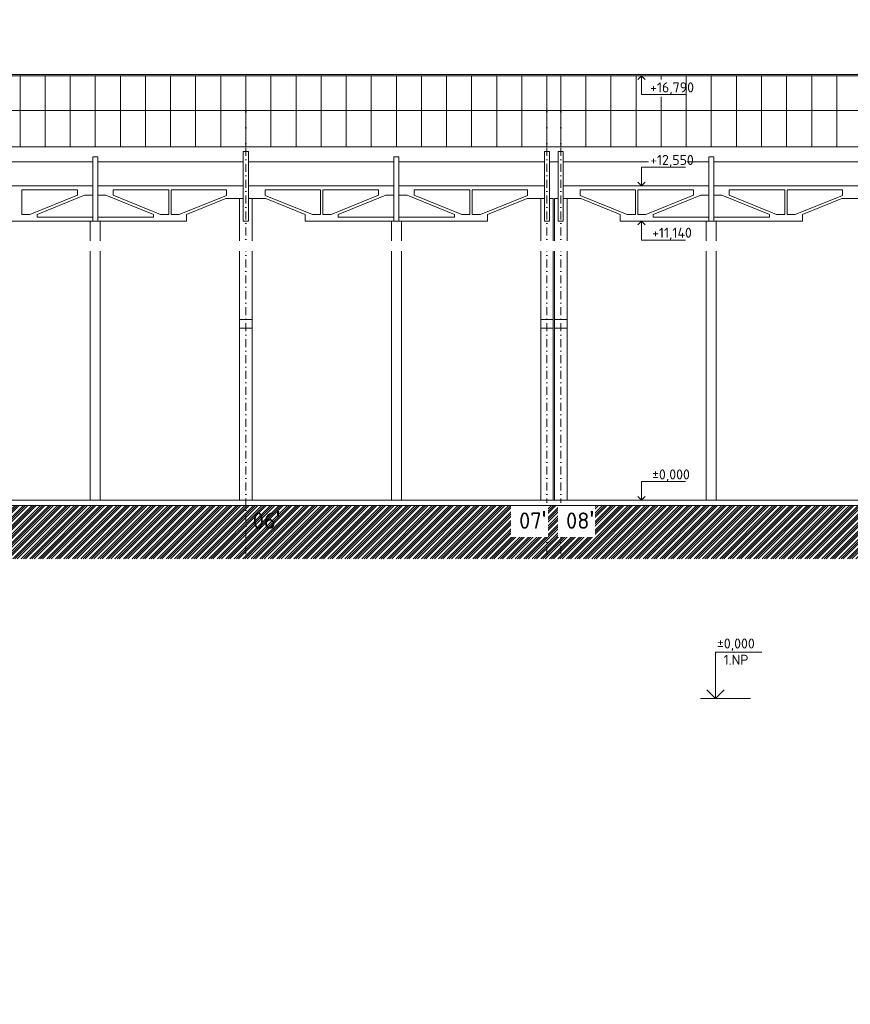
# Model space of a CAD drawing. Header units: millimetres. Extents: x -796345 to 3713765, y -2985421 to 2187451.
# Tile 197 of 256: x 356987 to 390090, y -64715 to -25485. Entities that reach past the tile are written whole.
import ezdxf
from ezdxf import colors
from ezdxf.entities.mleader import LeaderData, LeaderLine
from ezdxf.enums import TextEntityAlignment as Align
from ezdxf.math import Vec2, Vec3

# ---------------------------------------------------------------- set-up
doc = ezdxf.new("R2010")
doc.units = ezdxf.units.MM
doc.linetypes.add('CENTERX2', pattern=[101.6, 63.5, -12.7, 12.7, -12.7])
doc.linetypes.add('DASHDOT', pattern=[25.4, 12.7, -6.35, 0, -6.35])
for name, color, linetype, lineweight in [('A99_N_koty-vysk', 160, 'Continuous', 5), ('A99_N_leg-text', 7, 'Continuous', 9), ('A99_N_sraf', 252, 'Continuous', 0), ('A99_N_txt-popis-200', 240, 'Continuous', 5), ('A99_N_txt-popis-50', 240, 'Continuous', 9), ('A99_S_kce-demolice', 30, 'Continuous', 20), ('A99_S_kce-pohl', 7, 'Continuous', 5), ('A99_S_kce-rez-sil', 7, 'Continuous', 15), ('A99_S_koty-200-vysk', 160, 'Continuous', 9), ('A99_S_osy', 1, 'CENTERX2', 5)]:
    doc.layers.add(name, color=color, linetype=linetype, lineweight=lineweight)
doc.styles.add('A99_kota', font='isocpeur.ttf', dxfattribs={"height": 2})
doc.styles.add('A99_popis', font='isocpeur.ttf')
doc.styles.add('ad_popis 100', font='isocpeur.ttf', dxfattribs={"height": 200})

# ---------------------------------------------------------------- blocks, each defined once
blk = doc.blocks.new('*U66')
at = {"color": 0, "linetype": 'ByBlock', "lineweight": -2}
blk.add_line((-3, 0), (7, 0), dxfattribs=at)
for points in [[(0, 0), (0, 9.2), (0, 9.2), (9.21, 9.2)], [(-1.75, 1.75), (0, 0), (1.75, 1.75)]]:
    blk.add_lwpolyline(points, dxfattribs=at)
at = {"color": 0, "linetype": 'ByBlock', "lineweight": -2, "style": 'A99_kota'}
for tag, p in [('VYSKA', (7.82, 11.95)), ('POPIS', (6.22, 8.7))]:
    blk.add_attdef(tag, text='', height=2, dxfattribs=at).set_placement(p, align=Align.TOP_RIGHT)

msp = doc.modelspace()

# ---------------------------------------------------------------- hatches: boundary and pattern name
at = {"layer": 'A99_N_sraf', "linetype": 'Continuous', "lineweight": 0}
h = msp.add_hatch(dxfattribs=at)
h.set_pattern_fill('ZEM_PUVODNI', color=256, scale=0.3, angle=90)
h.set_pattern_definition([(225, (-708875, 174330), (169.705627, -169.705627), []), (225, (-708959.85, 174330), (169.705627, -169.705627), []), (225, (-709044.7, 174330), (169.705627, -169.705627), [])])
h.paths.add_polyline_path([(296130, -44935), (296130, -46960), (455467.5, -46960), (455467.5, -45055), (451100, -45055), (451100, -44835), (305900, -44835), (305900, -44935), (305450, -44935)])

# ---------------------------------------------------------------- linework, layer by layer
at = {"layer": 'A99_S_kce-demolice'}
for p, q in [((444500, -27672.6), (312050, -27672.6)), ((444450, -27722.6), (312100, -27722.6)), ((357000, -30554), (357000, -27722.6)), ((358000, -30554), (358000, -27722.6)), ((359000, -30554), (359000, -27722.6)), ((360000, -30554), (360000, -27722.6)), ((361000, -30554), (361000, -27722.6)), ((362000, -30554), (362000, -27722.6)), ((363000, -30554), (363000, -27722.6)), ((364000, -30554), (364000, -27722.6)), ((365000, -30554), (365000, -27722.6)), ((366000, -30554), (366000, -27722.6)), ((367000, -30554), (367000, -27722.6)), ((368000, -30554), (368000, -27722.6)), ((369000, -30554), (369000, -27722.6)), ((370000, -30554), (370000, -27722.6)), ((371000, -30554), (371000, -27722.6)), ((372000, -30554), (372000, -27722.6)), ((373000, -30554), (373000, -27722.6)), ((374000, -30554), (374000, -27722.6)), ((375000, -30554), (375000, -27722.6)), ((376000, -30554), (376000, -27722.6)), ((377000, -30554), (377000, -27722.6)), ((378000, -30554), (378000, -27722.6)), ((378550, -30554), (378550, -27722.6)), ((379550, -30554), (379550, -27722.6)), ((380550, -30554), (380550, -27722.6)), ((381550, -30554), (381550, -27722.6)), ((382550, -27869.5), (382550, -27722.6)), ((383550, -30554), (383550, -27722.6)), ((384550, -30554), (384550, -27722.6)), ((385550, -30554), (385550, -27722.6)), ((386550, -30554), (386550, -27722.6)), ((387550, -30554), (387550, -27722.6)), ((388550, -30554), (388550, -27722.6)), ((389550, -30554), (389550, -27722.6)), ((382550, -30554), (382550, -28556.4)), ((312100, -29102), (444450, -29102))]:
    msp.add_line(p, q, dxfattribs=at)
at = {"layer": 'A99_S_kce-pohl'}
for p, q in [((312100, -30554), (444450, -30554)), ((359900, -33515), (359900, -30955)), ((360100, -30955), (359900, -30955)), ((360100, -33515), (360100, -30955)), ((365900, -33515), (365900, -30735)), ((366100, -30735), (365900, -30735)), ((365900, -33515), (365900, -30735)), ((366100, -30735), (365900, -30735)), ((366100, -33515), (366100, -30735)), ((366100, -33515), (366100, -30735)), ((371900, -33515), (371900, -30955)), ((372100, -30955), (371900, -30955)), ((372100, -33515), (372100, -30955)), ((377900, -33515), (377900, -30735)), ((378100, -30735), (377900, -30735)), ((377900, -33515), (377900, -30735)), ((378100, -30735), (377900, -30735)), ((378100, -33515), (378100, -30735)), ((378100, -33515), (378100, -30735)), ((378450, -33515), (378450, -30735)), ((378650, -30735), (378450, -30735)), ((378450, -33515), (378450, -30735)), ((378650, -30735), (378450, -30735)), ((378650, -33515), (378650, -30735)), ((378650, -33515), (378650, -30735)), ((384450, -33515), (384450, -30955)), ((384650, -30955), (384450, -30955)), ((384650, -33515), (384650, -30955)), ((359900, -31150.5), (354100, -31150.5)), ((365900, -31150.5), (360100, -31150.5)), ((371900, -31150.5), (366100, -31150.5)), ((377900, -31150.5), (372100, -31150.5)), ((378450, -31150.5), (378100, -31150.5)), ((382045.7, -31150.5), (378650, -31150.5)), ((384450, -31150.5), (383572, -31150.5)), ((390450, -31150.5), (384650, -31150.5)), ((359900, -32105), (354100, -32105)), ((365900, -32105), (360100, -32105)), ((371900, -32105), (366100, -32105)), ((377900, -32105), (372100, -32105)), ((384450, -32105), (378650, -32105)), ((390450, -32105), (384650, -32105)), ((359292.7, -32265.9), (357075, -32265.9)), ((357075, -33253.1), (357075, -32265.9)), ((357396.5, -33253.1), (359292.7, -32480.9)), ((357680.5, -33253.1), (359576.7, -32480.9)), ((359292.7, -32480.9), (359292.7, -32265.9)), ((359576.7, -32480.9), (359900, -32480.9)), ((360423.3, -32480.9), (360100, -32480.9)), ((362319.5, -33253.1), (360423.3, -32480.9)), ((362925, -32265.9), (360707.3, -32265.9)), ((360707.3, -32480.9), (360707.3, -32265.9)), ((362603.5, -33253.1), (360707.3, -32480.9)), ((362925, -33253.1), (362925, -32265.9)), ((365223.2, -32265.9), (363025, -32265.9)), ((363025, -33253.1), (363025, -32265.9)), ((363346.5, -33253.1), (365223.2, -32488.9)), ((365223.2, -32488.9), (365223.2, -32265.9)), ((368975, -32265.9), (366776.8, -32265.9)), ((366776.8, -32488.9), (366776.8, -32265.9)), ((368653.5, -33253.1), (366776.8, -32488.9)), ((368975, -33253.1), (368975, -32265.9)), ((371292.7, -32265.9), (369075, -32265.9)), ((369075, -33253.1), (369075, -32265.9)), ((369396.5, -33253.1), (371292.7, -32480.9)), ((369680.5, -33253.1), (371576.7, -32480.9)), ((371292.7, -32480.9), (371292.7, -32265.9)), ((371576.7, -32480.9), (371900, -32480.9)), ((372423.3, -32480.9), (372100, -32480.9)), ((374319.5, -33253.1), (372423.3, -32480.9)), ((374925, -32265.9), (372707.3, -32265.9)), ((372707.3, -32480.9), (372707.3, -32265.9)), ((374603.5, -33253.1), (372707.3, -32480.9)), ((374925, -33253.1), (374925, -32265.9)), ((377223.2, -32265.9), (375025, -32265.9)), ((375025, -33253.1), (375025, -32265.9)), ((375346.5, -33253.1), (377223.2, -32488.9)), ((377223.2, -32488.9), (377223.2, -32265.9)), ((381525, -32265.9), (379326.8, -32265.9)), ((379326.8, -32488.9), (379326.8, -32265.9)), ((381203.5, -33253.1), (379326.8, -32488.9)), ((381525, -33253.1), (381525, -32265.9)), ((383842.7, -32265.9), (381625, -32265.9)), ((381625, -33253.1), (381625, -32265.9)), ((381946.5, -33253.1), (383842.7, -32480.9)), ((382230.5, -33253.1), (384126.7, -32480.9)), ((383842.7, -32480.9), (383842.7, -32265.9)), ((384126.7, -32480.9), (384450, -32480.9)), ((384973.3, -32480.9), (384650, -32480.9)), ((386869.5, -33253.1), (384973.3, -32480.9)), ((387475, -32265.9), (385257.3, -32265.9)), ((385257.3, -32480.9), (385257.3, -32265.9)), ((387153.5, -33253.1), (385257.3, -32480.9)), ((387475, -33253.1), (387475, -32265.9)), ((389773.2, -32265.9), (387575, -32265.9)), ((387575, -33253.1), (387575, -32265.9)), ((387896.5, -33253.1), (389773.2, -32488.9)), ((389773.2, -32488.9), (389773.2, -32265.9)), ((363630.5, -33253.1), (365205.2, -32611.9)), ((365900, -32611.9), (365205.2, -32611.9)), ((365750, -44635), (365750, -32611.9)), ((366100, -32611.9), (366794.8, -32611.9)), ((366250, -44635), (366250, -32611.9)), ((368369.5, -33253.1), (366794.8, -32611.9)), ((375630.5, -33253.1), (377205.2, -32611.9)), ((377900, -32611.9), (377205.2, -32611.9)), ((377750, -44635), (377750, -32611.9)), ((378250, -32611.9), (378100, -32611.9)), ((378250, -44635), (378250, -32611.9)), ((378300, -44635), (378300, -32611.9)), ((378450, -32611.9), (378300, -32611.9)), ((378650, -32611.9), (379344.8, -32611.9)), ((378800, -44635), (378800, -32611.9)), ((380919.5, -33253.1), (379344.8, -32611.9)), ((388180.5, -33253.1), (389755.2, -32611.9)), ((390450, -32611.9), (389755.2, -32611.9)), ((357075, -33253.1), (357396.5, -33253.1)), ((357680.5, -33253.1), (357680.5, -33354.1)), ((362319.5, -33253.1), (362319.5, -33354.1)), ((362925, -33253.1), (362603.5, -33253.1)), ((363346.5, -33253.1), (363025, -33253.1)), ((363630.5, -33515), (363630.5, -33253.1)), ((368369.5, -33515), (368369.5, -33253.1)), ((368653.5, -33253.1), (368975, -33253.1)), ((369075, -33253.1), (369396.5, -33253.1)), ((369680.5, -33253.1), (369680.5, -33354.1)), ((374319.5, -33253.1), (374319.5, -33354.1)), ((374925, -33253.1), (374603.5, -33253.1)), ((375346.5, -33253.1), (375025, -33253.1)), ((375630.5, -33515), (375630.5, -33253.1)), ((380919.5, -33515), (380919.5, -33253.1)), ((381203.5, -33253.1), (381525, -33253.1)), ((381625, -33253.1), (381946.5, -33253.1)), ((382230.5, -33253.1), (382230.5, -33354.1)), ((386869.5, -33253.1), (386869.5, -33354.1)), ((387475, -33253.1), (387153.5, -33253.1)), ((387896.5, -33253.1), (387575, -33253.1)), ((388180.5, -33515), (388180.5, -33253.1)), ((363630.5, -33515), (356369.5, -33515)), ((359900, -33354.1), (357680.5, -33354.1)), ((359800, -44635), (359800, -33515)), ((359900, -33515), (360100, -33515)), ((362319.5, -33354.1), (360100, -33354.1)), ((360200, -44635), (360200, -33515)), ((365900, -33515), (366100, -33515)), ((375630.5, -33515), (368369.5, -33515)), ((371900, -33354.1), (369680.5, -33354.1)), ((371800, -44635), (371800, -33515)), ((371900, -33515), (372100, -33515)), ((374319.5, -33354.1), (372100, -33354.1)), ((372200, -44635), (372200, -33515)), ((377900, -33515), (378100, -33515)), ((378450, -33515), (378650, -33515)), ((388180.5, -33515), (380919.5, -33515)), ((384450, -33354.1), (382230.5, -33354.1)), ((384350, -44635), (384350, -33515)), ((384450, -33515), (384650, -33515)), ((386869.5, -33354.1), (384650, -33354.1)), ((384750, -44635), (384750, -33515)), ((366250, -37435.4), (365750, -37435.4)), ((378250, -37435.4), (377750, -37435.4)), ((378800, -37435.4), (378300, -37435.4)), ((366250, -37775), (365750, -37775)), ((378250, -37775), (377750, -37775)), ((378800, -37775), (378300, -37775))]:
    msp.add_line(p, q, dxfattribs=at)
at = {"layer": 'A99_S_kce-rez-sil'}
msp.add_line((306250, -44635), (450800, -44635), dxfattribs=at)
at = {"layer": 'A99_S_koty-200-vysk'}
for p, q in [((381768.4, -27722.6), (381618.9, -27872.6)), ((381768.4, -27722.6), (381768.4, -28471.6)), ((381768.4, -27722.6), (381918, -27872.6)), ((381768.4, -28471.6), (383525, -28471.6)), ((381768.4, -32105), (381768.4, -31356)), ((381768.4, -31356), (383525, -31356)), ((381768.4, -32105), (381618.9, -31955.1)), ((381768.4, -32105), (381918, -31955.1)), ((381768.4, -33515), (381618.9, -33664.9)), ((381768.4, -33515), (381768.4, -34264)), ((381768.4, -33515), (381918, -33664.9)), ((381768.4, -34264), (383525, -34264)), ((381768.4, -44635), (381768.4, -43886)), ((381768.4, -43886), (383525, -43886)), ((381768.4, -44635), (381618.9, -44485.1)), ((381768.4, -44635), (381918, -44485.1))]:
    msp.add_line(p, q, dxfattribs=at)
at = {"layer": 'A99_S_osy', "linetype": 'DASHDOT', "lineweight": 5, "ltscale": 25}
for p, q in [((366000, -28685), (366000, -47075)), ((378000, -28685), (378000, -47075)), ((378550, -28685), (378550, -47075))]:
    msp.add_line(p, q, dxfattribs=at)

# ---------------------------------------------------------------- block references
at = {"layer": 'A99_N_koty-vysk'}
ref = msp.add_blockref('*U66', (384718.2, -52530), dxfattribs=dict(at, xscale=200, yscale=200, zscale=200))
ref.add_attrib('VYSKA', '±0,000', dxfattribs={"layer": '0', "color": 0, "linetype": 'ByBlock', "lineweight": -2, "height": 400, "style": 'A99_kota'}).set_placement((386282, -50140), align=Align.TOP_RIGHT)
ref.add_attrib('POPIS_001', '1.NP', (385042, -51190), dxfattribs={"layer": '0', "color": 0, "linetype": 'ByBlock', "lineweight": -2, "height": 400, "style": 'A99_kota'})

# ---------------------------------------------------------------- texts
at = {"layer": 'A99_N_txt-popis-200', "color": 1, "lineweight": 0, "insert": (366275, -45065), "char_height": 650, "attachment_point": 1, "style": 'ad_popis 100'}
msp.add_mtext_dynamic_manual_height_columns("06{\\fArial|b0|i0|c238|p34;\\H1.08333x;'}", width=832.5, gutter_width=1000, heights=[0], dxfattribs=at)
at = {"layer": 'A99_S_koty-200-vysk', "style": 'A99_popis'}
for s, p in [('+16,790 ', (382112.7, -28381.9)), ('+12,550', (382112.7, -31273.4)), ('+11,140 ', (382191.1, -34174.3)), ('%%P0,000', (382191.1, -43803.4))]:
    msp.add_text(s, height=400, dxfattribs=at).set_placement(p)

# ---------------------------------------------------------------- next in the draw order: texts
at = {"layer": 'A99_N_txt-popis-200', "color": 1, "lineweight": 0, "char_height": 650, "attachment_point": 1, "style": 'ad_popis 100', "bg_fill": 2}
for s, insert in [("07{\\fArial|b0|i0|c238|p34;\\H1.08333x;'}", (376890, -45065)), ("08{\\fArial|b0|i0|c238|p34;\\H1.08333x;'}", (378760, -45065))]:
    msp.add_mtext_dynamic_manual_height_columns(s, width=832.5, gutter_width=1000, heights=[0], dxfattribs=dict(at, insert=insert))

# ---------------------------------------------------------------- next in the draw order: leaders
at = {"layer": 'A99_N_txt-popis-50', "lineweight": 9}
ml = msp.add_multileader_mtext('Standard', dxfattribs=at)
ml.set_content('\\A1;{\\C256;demontáž pásového světlíku}', color=1, style='A99_popis')
ml.set_leader_properties(color=256, linetype='ByLayer', lineweight=-1)
ml.build(insert=Vec2(0, 0))
ml.multileader.update_dxf_attribs({"dogleg_length": 1, "arrow_head_size": 300, "scale": 200})
ctx = ml.context
ctx.base_point, ctx.scale, ctx.char_height, ctx.arrow_head_size, ctx.landing_gap_size, ctx.plane_origin = Vec3(315100, -25825), 200, 400, 300, 250, Vec3(317905, -33611.2)
notes = []
notes.append((ctx, [(0, (1, 1, 0), (314455, -25825), (1, 0), 645, [(0, [(314455, -27672.6)], 0, [])])]))
ctx.mtext.insert, ctx.mtext.width, ctx.mtext.defined_height, ctx.mtext.flow_direction = Vec3(315350, -25565), 7477.425, 1693.3, 5
ctx.mtext.has_bg_fill, ctx.mtext.bg_color, ctx.mtext.bg_scale_factor, ctx.mtext.bg_transparency, ctx.mtext.use_window_bg_color = 1, -1073741824, 1, 0, 1
ml = msp.add_multileader_mtext('Standard', dxfattribs=at)
ml.set_content('\\A1;{\\C256;vybourání oken a dozdění okenních otvorů}', color=1, style='A99_popis')
ml.set_leader_properties(color=256, linetype='ByLayer', lineweight=-1)
ml.build(insert=Vec2(0, 0))
ml.multileader.update_dxf_attribs({"dogleg_length": 1, "arrow_head_size": 300, "scale": 200})
ctx = ml.context
ctx.base_point, ctx.scale, ctx.char_height, ctx.arrow_head_size, ctx.landing_gap_size, ctx.plane_origin = Vec3(299042.5, -34505.2), 200, 400, 300, 250, Vec3(301185, -45351)
notes.append((ctx, [(1, (1, 1, 0), (304327.5, -34505.2), (-1, 0), 585, [(0, [(305450, -34505)], 0, [])])]))
ctx.mtext.insert, ctx.mtext.width, ctx.mtext.defined_height, ctx.mtext.flow_direction = Vec3(299292.5, -34305.2), 4450, 1693.3, 5
ctx.mtext.has_bg_fill, ctx.mtext.bg_color, ctx.mtext.bg_scale_factor, ctx.mtext.bg_transparency, ctx.mtext.use_window_bg_color = 1, -1073741824, 1, 0, 1
for ctx, leaders in notes:
    for number, flags, end, landing, length, lines in leaders:
        leader = LeaderData()
        leader.index, (leader.has_last_leader_line, leader.has_dogleg_vector, leader.attachment_direction) = number, flags
        leader.last_leader_point, leader.dogleg_vector, leader.dogleg_length = Vec3(end), Vec3(landing), length
        for number, points, colour, breaks in lines:
            line = LeaderLine()
            line.index, line.vertices, line.color, line.breaks = number, Vec3.list(points), colors.encode_raw_color(colour), breaks
            leader.lines.append(line)
        ctx.leaders.append(leader)

# ---------------------------------------------------------------- next in the draw order: linework, layer by layer
at = {"layer": 'A99_S_kce-pohl'}
msp.add_line((305900, -44835), (450800, -44835), dxfattribs=at)

# ---------------------------------------------------------------- next in the draw order: texts
at = {"layer": 'A99_N_leg-text', "linetype": 'Continuous', "lineweight": 0, "insert": (162730, -34202.5), "char_height": 400, "attachment_point": 1, "style": 'A99_kota'}
msp.add_mtext_dynamic_manual_height_columns('\\A1;\\pi-1200,l1200,t1200,22800;^IPOZNÁMKA:\\P^INAVRŽENÉ STAVEBNÍ ÚPRAVY BYLY PROVEDENY NA ZÁKLADĚ  INVESTOREM PŘEDANÝCH ELEKTRONICKÝCH PODKLADŮ.\\P ^IPŘED PROVÁDĚNÍM STAVEBNÍCH ÚPRAV JE NUTNÉ VEŠKERÉ PRVKY PŘESNĚ ZAMĚŘIT, ZDALI JSOU V SOULADU S PROJEKTOVOU DOKUMENTACÍ A PROVÉST VIZUÁLNÍ KONTROLU.\\P^I\\P{\\fISOCPEUR|b1|i0|c238|p34;^I\\fISOCPEUR|b0|i0|c238|p34;\\LBEZPEČNOSTNÍ ZÁCHYTNÝ SYSTÉM - VIZ. SAMOSTATNÁ PŘÍLOHA D.1.1\\P}\\P^I{\\fISOCPEUR|b1|i0|c238|p34;ZPĚTNÁ MONTÁŽ FOTOVOLTAICKÉ ELEKTRÁRNY ZE STÁVAJÍCÍCH SOLÁRNÍCH PANELŮ A STÁVAJÍCI NOSNÉ KONSTRUKCE, PŘIZPŮSOBENÉ NOVÉMU DISPOZIČNÍMU ŘEŠENÍ, BUDE PROVEDENA NA STAVBĚ PODLE POSTUPU STANOVENÝM V PLÁNU ORGANIZACE VÝSTAVBY (POV).}', width=19240, gutter_width=2000, heights=[0], dxfattribs=at)

doc.saveas('drawing.dxf')
